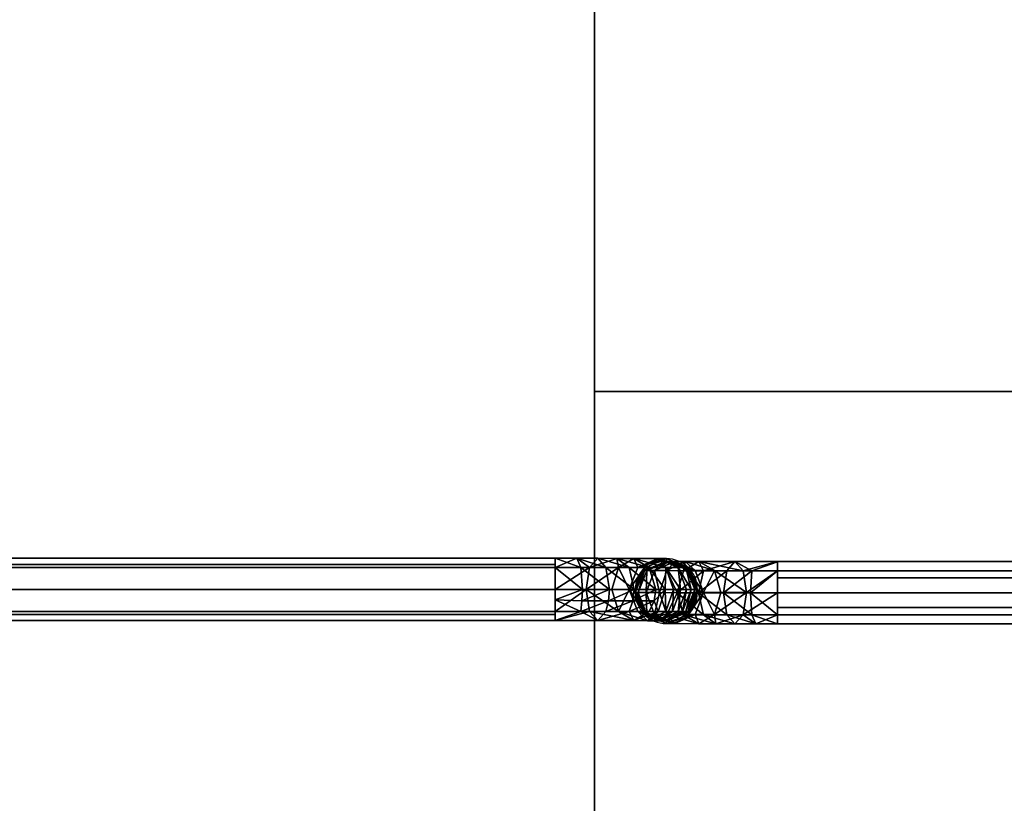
# Model space of a CAD drawing. Header units: inches. Extents: x -172 to 2825, y -1500 to 2400.
# Tile 22 of 47: x 971 to 1414, y 345 to 697. Entities that reach past the tile are written whole.
import ezdxf

# ---------------------------------------------------------------- set-up
doc = ezdxf.new("R2010")
doc.units = ezdxf.units.IN
doc.layers.add('1', color=7, linetype='Continuous')

# ---------------------------------------------------------------- blocks, each defined once
blk = doc.blocks.new('UG_SURFACE_197')
at = {"layer": '1', "color": 160}
for points in [[(1343.27805, 466.537476, -610.000014), (1343.27805, 936.537504, -610.000014), (1343.27805, 936.537504), (1343.27805, 466.537476)], [(1343.27805, 466.537476), (1343.27805, -3.462514), (1343.27805, -3.462514, -610.000014), (1343.27805, 466.537476, -610.000014)]]:
    blk.add_3dface(points, dxfattribs=at)
blk = doc.blocks.new('UG_SURFACE_203')
at = {"layer": '1', "color": 160}
for points in [[(83.278082, 466.537476), (83.278082, 936.537504), (83.278082, 936.537504, -610.000014), (83.278082, 466.537476, -610.000014)], [(83.278082, 466.537476, -610.000014), (83.278082, -3.462514, -610.000014), (83.278082, -3.462514), (83.278082, 466.537476)]]:
    blk.add_3dface(points, dxfattribs=at)
blk = doc.blocks.new('UG_SURFACE_204')
at = {"layer": '1', "color": 160}
blk.add_3dface([(29.40998, 936.537504, 699.999988), (29.40998, 936.537504), (-312.722057, -3.462585), (-312.722057, -3.462585, 699.999988)], dxfattribs=at)
blk = doc.blocks.new('UG_SURFACE_223')
at = {"layer": '1', "color": 160}
blk.add_3dface([(1739.278078, -3.462533, 699.999988), (1739.278078, -3.462533), (1397.146106, 936.537504), (1397.146106, 936.537504, 699.999988)], dxfattribs=at)
blk = doc.blocks.new('UG_SURFACE_234')
at = {"layer": '1', "color": 160}
for points in [[(1343.27805, 466.537476), (1343.27805, 936.537504), (83.278082, 936.537504), (83.278082, 466.537476)], [(83.278082, 466.537476), (83.278082, -3.462514), (1343.27805, -3.462514), (1343.27805, 466.537476)]]:
    blk.add_3dface(points, dxfattribs=at)
blk = doc.blocks.new('UG_SURFACE_235')
at = {"layer": '1', "color": 160}
blk.add_3dface([(-312.722057, -3.462585), (29.40998, 936.537504), (1397.146106, 936.537504), (1739.278078, -3.462533)], dxfattribs=at)
blk = doc.blocks.new('697607_GEAR_HOUSING_IPART__R29')
at = {"layer": '1', "color": 160}
for p, q in [((29.41, 936.54), (-312.72, -3.46)), ((1739.28, -3.46), (1397.15, 936.54))]:
    blk.add_line(p, q, dxfattribs=at)
for name in ['UG_SURFACE_204', 'UG_SURFACE_235', 'UG_SURFACE_203', 'UG_SURFACE_234', 'UG_SURFACE_197', 'UG_SURFACE_223']:
    blk.add_blockref(name, (0, 0))
blk = doc.blocks.new('697300_GEAR_HOUSING_IASSY_SIMP')
at = {"layer": '1', "color": 172, "extrusion": (-1, 0, 0), "rotation": 90}
blk.add_blockref('697607_GEAR_HOUSING_IPART__R29', (0, 216.721916, -1643.278084), dxfattribs=at)
blk = doc.blocks.new('PAAJ001592_GEAR_COMPLETE_IASSY')
at = {"layer": '1', "color": 172}
blk.add_blockref('697300_GEAR_HOUSING_IASSY_SIMP', (-689.5, 0, -997.5), dxfattribs=at)
blk = doc.blocks.new('UG_SURFACE_448')
at = {"layer": '1', "color": 160}
for points in [[(35.37913, 386.436701, -623.498917), (45.278627, 390.537202, -623.498917), (55.178121, 386.436701, -623.498917)], [(35.37913, 366.637707, -623.498917), (31.278625, 376.537204, -623.498917), (35.37913, 386.436701, -623.498917), (55.178121, 366.637707, -623.498917)], [(55.178121, 386.436701, -623.498917), (59.278626, 376.537204, -623.498917), (55.178121, 366.637707, -623.498917), (35.37913, 386.436701, -623.498917)], [(55.178121, 366.637707, -623.498917), (45.278627, 362.537205, -623.498917), (35.37913, 366.637707, -623.498917)]]:
    blk.add_3dface(points, dxfattribs=at)
blk = doc.blocks.new('UG_SURFACE_449')
at = {"layer": '1', "color": 160}
for points in [[(-424.692929, 387.792706, -42.236555), (-424.681097, 391.893208, -32.337058), (-4.680773, 390.681416, -32.337058), (-4.692604, 386.580914, -42.236555)], [(-4.692604, 386.580914, -22.437565), (-4.680773, 390.681416, -32.337058), (-424.681097, 391.893208, -32.337058), (-424.692929, 387.792706, -22.437565)], [(-424.692929, 387.792706, -22.437565), (-424.702317, 384.53126, -21.086615), (-4.702014, 383.319467, -21.086615), (-4.692604, 386.580914, -22.437565)], [(-4.692604, 386.580914, -42.236555), (-4.702014, 383.319467, -43.587506), (-424.702317, 384.53126, -43.587506), (-424.692929, 387.792706, -42.236555)], [(-4.721166, 376.681477, -18.33706), (-4.702014, 383.319467, -21.086615), (-424.702317, 384.53126, -21.086615), (-424.721479, 377.893269, -18.33706)], [(-424.721479, 377.893269, -46.337061), (-424.702317, 384.53126, -43.587506), (-4.702014, 383.319467, -43.587506), (-4.721166, 376.681477, -46.337061)], [(-4.721166, 376.681477, -46.337061), (-4.740318, 370.043486, -43.587506), (-424.740642, 371.255279, -43.587506), (-424.721479, 377.893269, -46.337061)], [(-424.721479, 377.893269, -18.33706), (-424.740642, 371.255279, -21.086615), (-4.740318, 370.043486, -21.086615), (-4.721166, 376.681477, -18.33706)], [(-4.749728, 366.78201, -42.236555), (-4.761559, 362.681538, -32.337058), (-424.761862, 363.89333, -32.337058), (-424.75003, 367.993802, -42.236555)], [(-424.75003, 367.993802, -22.437565), (-424.761862, 363.89333, -32.337058), (-4.761559, 362.681538, -32.337058), (-4.749728, 366.78201, -22.437565)], [(-4.749728, 366.78201, -22.437565), (-4.740318, 370.043486, -21.086615), (-424.740642, 371.255279, -21.086615), (-424.75003, 367.993802, -22.437565)], [(-424.75003, 367.993802, -42.236555), (-424.740642, 371.255279, -43.587506), (-4.740318, 370.043486, -43.587506), (-4.749728, 366.78201, -42.236555)]]:
    blk.add_3dface(points, dxfattribs=at)
blk = doc.blocks.new('UG_SURFACE_450')
at = {"layer": '1', "color": 160}
for points in [[(35.37913, 386.436701, -82.337059), (45.278627, 390.537202, -82.337059), (45.278627, 390.537202, -623.498917), (35.37913, 386.436701, -623.498917)], [(55.178121, 386.436701, -623.498917), (45.278627, 390.537202, -623.498917), (45.278627, 390.537202, -82.337059), (55.178121, 386.436701, -82.337059)], [(35.37913, 386.436701, -623.498917), (34.02818, 383.175224, -623.498917), (34.02818, 383.175224, -82.337059), (35.37913, 386.436701, -82.337059)], [(55.178121, 386.436701, -82.337059), (56.529071, 383.175224, -82.337059), (56.529071, 383.175224, -623.498917), (55.178121, 386.436701, -623.498917)], [(31.278625, 376.537204, -82.337059), (34.02818, 383.175224, -82.337059), (34.02818, 383.175224, -623.498917), (31.278625, 376.537204, -623.498917)], [(59.278626, 376.537204, -623.498917), (56.529071, 383.175224, -623.498917), (56.529071, 383.175224, -82.337059), (59.278626, 376.537204, -82.337059)], [(31.278625, 376.537204, -623.498917), (34.02818, 369.899184, -623.498917), (34.02818, 369.899184, -82.337059), (31.278625, 376.537204, -82.337059)], [(59.278626, 376.537204, -82.337059), (56.529071, 369.899184, -82.337059), (56.529071, 369.899184, -623.498917), (59.278626, 376.537204, -623.498917)], [(35.37913, 366.637707, -82.337059), (34.02818, 369.899184, -82.337059), (34.02818, 369.899184, -623.498917), (35.37913, 366.637707, -623.498917)], [(55.178121, 366.637707, -623.498917), (56.529071, 369.899184, -623.498917), (56.529071, 369.899184, -82.337059), (55.178121, 366.637707, -82.337059)], [(35.37913, 366.637707, -623.498917), (45.278627, 362.537205, -623.498917), (45.278627, 362.537205, -82.337059), (35.37913, 366.637707, -82.337059)], [(55.178121, 366.637707, -82.337059), (45.278627, 362.537205, -82.337059), (45.278627, 362.537205, -623.498917), (55.178121, 366.637707, -623.498917)]]:
    blk.add_3dface(points, dxfattribs=at)
blk = doc.blocks.new('UG_SURFACE_451')
at = {"layer": '1', "color": 160}
for points in [[(-474.721283, 364.037514, 319.500536), (-474.721283, 392.037541, 319.500536), (-484.62078, 387.937009, 319.500536), (-488.721281, 378.037512, 319.500536)], [(-474.721283, 392.037541, 319.500536), (-474.721283, 364.037514, 319.500536), (-464.821786, 368.138045, 319.500536), (-460.721284, 378.037512, 319.500536)], [(-460.721284, 378.037512, 319.500536), (-464.821786, 387.937009, 319.500536), (-474.721283, 392.037541, 319.500536)], [(-488.721281, 378.037512, 319.500536), (-484.62078, 368.138045, 319.500536), (-474.721283, 364.037514, 319.500536)]]:
    blk.add_3dface(points, dxfattribs=at)
blk = doc.blocks.new('UG_SURFACE_452')
at = {"layer": '1', "color": 160}
for points in [[(-4.692604, 386.580914, -42.236555), (-4.680773, 390.681416, -32.337058), (5.076269, 390.653253, -33.294894)], [(-4.680773, 390.681416, -32.337058), (-4.692604, 386.580914, -22.437565), (6.792648, 386.547774, -23.601659)], [(10.761352, 386.53633, -45.236174), (-4.692604, 386.580914, -42.236555), (5.076269, 390.653253, -33.294894)], [(6.792648, 386.547774, -23.601659), (5.076269, 390.653253, -33.294894), (-4.680773, 390.681416, -32.337058)], [(18.130084, 386.515081, -27.024813), (14.457549, 390.626192, -36.130495), (5.076269, 390.653253, -33.294894)], [(5.076269, 390.653253, -33.294894), (6.792648, 386.547774, -23.601659), (18.130084, 386.515081, -27.024813)], [(5.076269, 390.653253, -33.294894), (14.457549, 390.626192, -36.130495), (10.761352, 386.53633, -45.236174)], [(10.761352, 386.53633, -45.236174), (14.457549, 390.626192, -36.130495), (23.096602, 390.601277, -40.758781)], [(23.707492, 386.498988, -53.936847), (10.761352, 386.53633, -45.236174), (23.096602, 390.601277, -40.758781)], [(28.539063, 386.48504, -32.577466), (23.096602, 390.601277, -40.758781), (14.457549, 390.626192, -36.130495)], [(14.457549, 390.626192, -36.130495), (18.130084, 386.515081, -27.024813), (28.539063, 386.48504, -32.577466)], [(37.617683, 386.458844, -40.026598), (30.674418, 390.579402, -46.981722), (23.096602, 390.601277, -40.758781)], [(23.096602, 390.601277, -40.758781), (28.539063, 386.48504, -32.577466), (37.617683, 386.458844, -40.026598)], [(23.096602, 390.601277, -40.758781), (30.674418, 390.579402, -46.981722), (23.707492, 386.498988, -53.936847)], [(32.408126, 386.473894, -66.883042), (23.707492, 386.498988, -53.936847), (30.674418, 390.579402, -46.981722)], [(41.525602, 390.54811, -63.198656), (30.674418, 390.579402, -46.981722), (45.066781, 386.437356, -49.105253)], [(30.674418, 390.579402, -46.981722), (37.617683, 386.458844, -40.026598), (45.066781, 386.437356, -49.105253)], [(30.674418, 390.579402, -46.981722), (41.525602, 390.54811, -63.198656), (32.408126, 386.473894, -66.883042)], [(45.278627, 390.537202, -82.337059), (32.408126, 386.473894, -66.883042), (41.525602, 390.54811, -63.198656)], [(45.278627, 390.537202, -82.337059), (35.37913, 386.436701, -82.337059), (32.408126, 386.473894, -66.883042)], [(41.525602, 390.54811, -63.198656), (45.313124, 390.522927, -82.337059), (45.278627, 390.537202, -82.337059)], [(41.525602, 390.54811, -63.198656), (50.619412, 386.421323, -59.514277), (54.042552, 386.411458, -70.851758)], [(54.042552, 386.411458, -70.851758), (45.313124, 390.522927, -82.337059), (41.525602, 390.54811, -63.198656)], [(45.066781, 386.437356, -49.105253), (50.619412, 386.421323, -59.514277), (41.525602, 390.54811, -63.198656)], [(54.042552, 386.411458, -70.851758), (55.178121, 386.436701, -82.337059), (45.313124, 390.522927, -82.337059)], [(9.206676, 376.641273, -49.00787), (-4.721166, 376.681477, -46.337061), (-4.692604, 386.580914, -42.236555)], [(-4.692604, 386.580914, -22.437565), (-4.721166, 376.681477, -18.33706), (7.479934, 376.64628, -19.586591)], [(7.479934, 376.64628, -19.586591), (6.792648, 386.547774, -23.601659), (-4.692604, 386.580914, -22.437565)], [(-4.692604, 386.580914, -42.236555), (10.761352, 386.53633, -45.236174), (9.206676, 376.641273, -49.00787)], [(19.627636, 376.611233, -23.253117), (18.130084, 386.515081, -27.024813), (6.792648, 386.547774, -23.601659)], [(6.792648, 386.547774, -23.601659), (7.479934, 376.64628, -19.586591), (19.627636, 376.611233, -23.253117)], [(9.206676, 376.641273, -49.00787), (10.761352, 386.53633, -45.236174), (23.707492, 386.498988, -53.936847)], [(23.707492, 386.498988, -53.936847), (20.798037, 376.607835, -56.817751), (9.206676, 376.641273, -49.00787)], [(30.769743, 376.579076, -29.188657), (28.539063, 386.48504, -32.577466), (18.130084, 386.515081, -27.024813)], [(18.130084, 386.515081, -27.024813), (19.627636, 376.611233, -23.253117), (30.769743, 376.579076, -29.188657)], [(28.607884, 376.585305, -68.40916), (20.798037, 376.607835, -56.817751), (23.707492, 386.498988, -53.936847)], [(23.707492, 386.498988, -53.936847), (32.408126, 386.473894, -66.883042), (28.607884, 376.585305, -68.40916)], [(40.470015, 376.551092, -37.145689), (37.617683, 386.458844, -40.026598), (28.539063, 386.48504, -32.577466)], [(28.539063, 386.48504, -32.577466), (30.769743, 376.579076, -29.188657), (40.470015, 376.551092, -37.145689)], [(28.607884, 376.585305, -68.40916), (32.408126, 386.473894, -66.883042), (35.37913, 386.436701, -82.337059)], [(35.37913, 386.436701, -82.337059), (31.278625, 376.537204, -82.337059), (28.607884, 376.585305, -68.40916)], [(45.066781, 386.437356, -49.105253), (37.617683, 386.458844, -40.026598), (40.470015, 376.551092, -37.145689)], [(40.470015, 376.551092, -37.145689), (48.427016, 376.528114, -46.846002), (45.066781, 386.437356, -49.105253)], [(50.619412, 386.421323, -59.514277), (45.066781, 386.437356, -49.105253), (48.427016, 376.528114, -46.846002)], [(48.427016, 376.528114, -46.846002), (54.362532, 376.511008, -57.988156), (50.619412, 386.421323, -59.514277)], [(54.042552, 386.411458, -70.851758), (50.619412, 386.421323, -59.514277), (54.362532, 376.511008, -57.988156)], [(54.042552, 386.411458, -70.851758), (55.192411, 386.40222, -82.337059), (55.178121, 386.436701, -82.337059)], [(54.362532, 376.511008, -57.988156), (58.029041, 376.500428, -70.135906), (54.042552, 386.411458, -70.851758)], [(55.192411, 386.40222, -82.337059), (54.042552, 386.411458, -70.851758), (58.029041, 376.500428, -70.135906)], [(58.029041, 376.500428, -70.135906), (59.278626, 376.537204, -82.337059), (55.192411, 386.40222, -82.337059)], [(-4.749728, 366.78201, -42.236555), (-4.721166, 376.681477, -46.337061), (9.206676, 376.641273, -49.00787)], [(7.479934, 376.64628, -19.586591), (-4.721166, 376.681477, -18.33706), (-4.749728, 366.78201, -22.437565)], [(-4.749728, 366.78201, -22.437565), (6.735524, 366.748869, -23.601659), (7.479934, 376.64628, -19.586591)], [(9.206676, 376.641273, -49.00787), (10.704229, 366.737425, -45.236174), (-4.749728, 366.78201, -42.236555)], [(19.627636, 376.611233, -23.253117), (7.479934, 376.64628, -19.586591), (6.735524, 366.748869, -23.601659)], [(23.650369, 366.700083, -53.936847), (10.704229, 366.737425, -45.236174), (9.206676, 376.641273, -49.00787)], [(9.206676, 376.641273, -49.00787), (20.798037, 376.607835, -56.817751), (23.650369, 366.700083, -53.936847)], [(6.735524, 366.748869, -23.601659), (18.072961, 366.716176, -27.024813), (19.627636, 376.611233, -23.253117)], [(30.769743, 376.579076, -29.188657), (19.627636, 376.611233, -23.253117), (18.072961, 366.716176, -27.024813)], [(18.072961, 366.716176, -27.024813), (28.48194, 366.686136, -32.577466), (30.769743, 376.579076, -29.188657)], [(23.650369, 366.700083, -53.936847), (20.798037, 376.607835, -56.817751), (28.607884, 376.585305, -68.40916)], [(28.607884, 376.585305, -68.40916), (32.351002, 366.67496, -66.883042), (23.650369, 366.700083, -53.936847)], [(40.470015, 376.551092, -37.145689), (30.769743, 376.579076, -29.188657), (28.48194, 366.686136, -32.577466)], [(28.48194, 366.686136, -32.577466), (37.56056, 366.659939, -40.026598), (40.470015, 376.551092, -37.145689)], [(32.351002, 366.67496, -66.883042), (28.607884, 376.585305, -68.40916), (31.278625, 376.537204, -82.337059)], [(31.278625, 376.537204, -82.337059), (35.36484, 366.672218, -82.337059), (32.351002, 366.67496, -66.883042)], [(40.470015, 376.551092, -37.145689), (37.56056, 366.659939, -40.026598), (45.009658, 366.638452, -49.105253)], [(45.009658, 366.638452, -49.105253), (48.427016, 376.528114, -46.846002), (40.470015, 376.551092, -37.145689)], [(48.427016, 376.528114, -46.846002), (45.009658, 366.638452, -49.105253), (50.562289, 366.622418, -59.514277)], [(50.562289, 366.622418, -59.514277), (54.362532, 376.511008, -57.988156), (48.427016, 376.528114, -46.846002)], [(54.362532, 376.511008, -57.988156), (50.562289, 366.622418, -59.514277), (53.985428, 366.612554, -70.851758)], [(53.985428, 366.612554, -70.851758), (58.029041, 376.500428, -70.135906), (54.362532, 376.511008, -57.988156)], [(58.029041, 376.500428, -70.135906), (53.985428, 366.612554, -70.851758), (55.178121, 366.637707, -82.337059)], [(55.178121, 366.637707, -82.337059), (59.278626, 376.537204, -82.337059), (58.029041, 376.500428, -70.135906)], [(-4.761559, 362.681538, -32.337058), (-4.749728, 366.78201, -42.236555), (10.704229, 366.737425, -45.236174)], [(6.735524, 366.748869, -23.601659), (-4.749728, 366.78201, -22.437565), (-4.761559, 362.681538, -32.337058)], [(6.735524, 366.748869, -23.601659), (-4.761559, 362.681538, -32.337058), (14.376763, 362.626314, -36.130495)], [(10.704229, 366.737425, -45.236174), (14.376763, 362.626314, -36.130495), (-4.761559, 362.681538, -32.337058)], [(14.376763, 362.626314, -36.130495), (18.072961, 366.716176, -27.024813), (6.735524, 366.748869, -23.601659)], [(30.593634, 362.579525, -46.981722), (14.376763, 362.626314, -36.130495), (10.704229, 366.737425, -45.236174)], [(10.704229, 366.737425, -45.236174), (23.650369, 366.700083, -53.936847), (30.593634, 362.579525, -46.981722)], [(28.48194, 366.686136, -32.577466), (18.072961, 366.716176, -27.024813), (14.376763, 362.626314, -36.130495)], [(14.376763, 362.626314, -36.130495), (30.593634, 362.579525, -46.981722), (28.48194, 366.686136, -32.577466)], [(23.650369, 366.700083, -53.936847), (32.351002, 366.67496, -66.883042), (36.816549, 362.561554, -54.55957)], [(36.816549, 362.561554, -54.55957), (30.593634, 362.579525, -46.981722), (23.650369, 366.700083, -53.936847)], [(30.593634, 362.579525, -46.981722), (37.56056, 366.659939, -40.026598), (28.48194, 366.686136, -32.577466)], [(37.56056, 366.659939, -40.026598), (30.593634, 362.579525, -46.981722), (36.816549, 362.561554, -54.55957)], [(32.351002, 366.67496, -66.883042), (35.37913, 366.637707, -82.337059), (44.280402, 362.540036, -72.57998)], [(32.351002, 366.67496, -66.883042), (35.36484, 366.672218, -82.337059), (35.37913, 366.637707, -82.337059)], [(44.280402, 362.540036, -72.57998), (41.444816, 362.548202, -63.198656), (32.351002, 366.67496, -66.883042)], [(32.351002, 366.67496, -66.883042), (41.444816, 362.548202, -63.198656), (36.816549, 362.561554, -54.55957)], [(35.37913, 366.637707, -82.337059), (45.244128, 362.55151, -82.337059), (44.280402, 362.540036, -72.57998)], [(36.816549, 362.561554, -54.55957), (45.009658, 366.638452, -49.105253), (37.56056, 366.659939, -40.026598)], [(45.009658, 366.638452, -49.105253), (36.816549, 362.561554, -54.55957), (41.444816, 362.548202, -63.198656)], [(41.444816, 362.548202, -63.198656), (50.562289, 366.622418, -59.514277), (45.009658, 366.638452, -49.105253)], [(50.562289, 366.622418, -59.514277), (41.444816, 362.548202, -63.198656), (44.280402, 362.540036, -72.57998)], [(44.280402, 362.540036, -72.57998), (53.985428, 366.612554, -70.851758), (50.562289, 366.622418, -59.514277)], [(53.985428, 366.612554, -70.851758), (44.280402, 362.540036, -72.57998), (45.278627, 362.537205, -82.337059)], [(45.278627, 362.537205, -82.337059), (55.178121, 366.637707, -82.337059), (53.985428, 366.612554, -70.851758)], [(44.280402, 362.540036, -72.57998), (45.244128, 362.55151, -82.337059), (45.278627, 362.537205, -82.337059)]]:
    blk.add_3dface(points, dxfattribs=at)
blk = doc.blocks.new('UG_SURFACE_453')
at = {"layer": '1', "color": 160}
for points in [[(-483.428091, 387.962192, 6.17764), (-484.62078, 387.937009, 17.662941), (-474.721283, 392.037541, 17.662941)], [(-474.721283, 392.037541, 17.662941), (-473.723054, 392.034709, 7.905858), (-483.428091, 387.962192, 6.17764)], [(-480.004936, 387.952298, -5.159843), (-483.428091, 387.962192, 6.17764), (-473.723054, 392.034709, 7.905858)], [(-473.723054, 392.034709, 7.905858), (-470.887452, 392.026514, -1.475462), (-480.004936, 387.952298, -5.159843)], [(-474.452317, 387.936294, -15.568865), (-480.004936, 387.952298, -5.159843), (-470.887452, 392.026514, -1.475462)], [(-474.721283, 392.037541, 17.662941), (-474.686772, 392.023236, 17.662941), (-473.723054, 392.034709, 7.905858)], [(-473.723054, 392.034709, 7.905858), (-474.686772, 392.023236, 17.662941), (-464.821786, 387.937009, 17.662941)], [(-470.887452, 392.026514, -1.475462), (-466.259181, 392.013162, -10.114551), (-474.452317, 387.936294, -15.568865)], [(-467.003196, 387.914807, -24.647523), (-474.452317, 387.936294, -15.568865), (-466.259181, 392.013162, -10.114551)], [(-461.793661, 387.899756, 2.208919), (-470.887452, 392.026514, -1.475462), (-473.723054, 392.034709, 7.905858)], [(-473.723054, 392.034709, 7.905858), (-464.821786, 387.937009, 17.662941), (-461.793661, 387.899756, 2.208919)], [(-466.259181, 392.013162, -10.114551), (-470.887452, 392.026514, -1.475462), (-461.793661, 387.899756, 2.208919)], [(-466.259181, 392.013162, -10.114551), (-460.036278, 391.995221, -17.692398), (-467.003196, 387.914807, -24.647523)], [(-457.924575, 387.88861, -32.09665), (-467.003196, 387.914807, -24.647523), (-460.036278, 391.995221, -17.692398)], [(-453.093022, 387.874663, -10.737275), (-460.036278, 391.995221, -17.692398), (-466.259181, 392.013162, -10.114551)], [(-466.259181, 392.013162, -10.114551), (-461.793661, 387.899756, 2.208919), (-453.093022, 387.874663, -10.737275)], [(-460.036278, 391.995221, -17.692398), (-453.093022, 387.874663, -10.737275), (-440.146863, 387.837321, -19.437946)], [(-457.924575, 387.88861, -32.09665), (-460.036278, 391.995221, -17.692398), (-443.819404, 391.948432, -28.543627)], [(-440.146863, 387.837321, -19.437946), (-443.819404, 391.948432, -28.543627), (-460.036278, 391.995221, -17.692398)], [(-443.819404, 391.948432, -28.543627), (-447.515607, 387.85857, -37.649307), (-457.924575, 387.88861, -32.09665)], [(-436.178178, 387.825847, -41.072462), (-447.515607, 387.85857, -37.649307), (-443.819404, 391.948432, -28.543627)], [(-443.819404, 391.948432, -28.543627), (-424.681097, 391.893208, -32.337058), (-436.178178, 387.825847, -41.072462)], [(-424.681097, 391.893208, -32.337058), (-443.819404, 391.948432, -28.543627), (-440.146863, 387.837321, -19.437946)], [(-440.146863, 387.837321, -19.437946), (-424.692929, 387.792706, -22.437565), (-424.681097, 391.893208, -32.337058)], [(-424.681097, 391.893208, -32.337058), (-424.692929, 387.792706, -42.236555), (-436.178178, 387.825847, -41.072462)], [(-487.4717, 378.074318, 5.461789), (-488.706976, 378.072023, 17.662941), (-484.62078, 387.937009, 17.662941)], [(-483.80518, 378.063738, -6.685964), (-487.4717, 378.074318, 5.461789), (-483.428091, 387.962192, 6.17764)], [(-484.62078, 387.937009, 17.662941), (-483.428091, 387.962192, 6.17764), (-487.4717, 378.074318, 5.461789)], [(-483.428091, 387.962192, 6.17764), (-480.004936, 387.952298, -5.159843), (-483.80518, 378.063738, -6.685964)], [(-477.86966, 378.046602, -17.828116), (-483.80518, 378.063738, -6.685964), (-480.004936, 387.952298, -5.159843)], [(-480.004936, 387.952298, -5.159843), (-474.452317, 387.936294, -15.568865), (-477.86966, 378.046602, -17.828116)], [(-469.912678, 378.023654, -27.528429), (-477.86966, 378.046602, -17.828116), (-474.452317, 387.936294, -15.568865)], [(-474.452317, 387.936294, -15.568865), (-467.003196, 387.914807, -24.647523), (-469.912678, 378.023654, -27.528429)], [(-465.261966, 378.010243, -31.742606), (-469.912678, 378.023654, -27.528429), (-467.003196, 387.914807, -24.647523)], [(-465.261966, 378.010243, -31.742606), (-467.003196, 387.914807, -24.647523), (-457.924575, 387.88861, -32.09665)], [(-457.924575, 387.88861, -32.09665), (-460.21238, 377.99567, -35.485461), (-465.261966, 378.010243, -31.742606)], [(-464.821786, 387.937009, 17.662941), (-464.807481, 387.902528, 17.662941), (-461.793661, 387.899756, 2.208919)], [(-461.793661, 387.899756, 2.208919), (-464.807481, 387.902528, 17.662941), (-460.721284, 378.037512, 17.662941)], [(-453.093022, 387.874663, -10.737275), (-461.793661, 387.899756, 2.208919), (-458.050519, 377.989441, 3.73504)], [(-460.721284, 378.037512, 17.662941), (-458.050519, 377.989441, 3.73504), (-461.793661, 387.899756, 2.208919)], [(-454.802364, 377.980053, -38.722944), (-460.21238, 377.99567, -35.485461), (-457.924575, 387.88861, -32.09665)], [(-458.050519, 377.989441, 3.73504), (-450.240672, 377.966881, -7.856368), (-453.093022, 387.874663, -10.737275)], [(-454.802364, 377.980053, -38.722944), (-457.924575, 387.88861, -32.09665), (-447.515607, 387.85857, -37.649307)], [(-447.515607, 387.85857, -37.649307), (-449.070275, 377.963513, -41.421004), (-454.802364, 377.980053, -38.722944)], [(-453.093022, 387.874663, -10.737275), (-450.240672, 377.966881, -7.856368), (-438.649327, 377.933443, -15.66625)], [(-438.649327, 377.933443, -15.66625), (-440.146863, 387.837321, -19.437946), (-453.093022, 387.874663, -10.737275)], [(-443.07068, 377.946198, -43.548696), (-449.070275, 377.963513, -41.421004), (-447.515607, 387.85857, -37.649307)], [(-447.515607, 387.85857, -37.649307), (-436.178178, 387.825847, -41.072462), (-443.07068, 377.946198, -43.548696)], [(-436.178178, 387.825847, -41.072462), (-436.92258, 377.928466, -45.087531), (-443.07068, 377.946198, -43.548696)], [(-424.692929, 387.792706, -22.437565), (-440.146863, 387.837321, -19.437946), (-438.649327, 377.933443, -15.66625)], [(-438.649327, 377.933443, -15.66625), (-424.721479, 377.893269, -18.33706), (-424.692929, 387.792706, -22.437565)], [(-430.761129, 377.910703, -46.022113), (-436.92258, 377.928466, -45.087531), (-436.178178, 387.825847, -41.072462)], [(-436.178178, 387.825847, -41.072462), (-424.692929, 387.792706, -42.236555), (-430.761129, 377.910703, -46.022113)], [(-424.692929, 387.792706, -42.236555), (-424.721479, 377.893269, -46.337061), (-430.761129, 377.910703, -46.022113)], [(-486.770809, 373.328656, 17.662941), (-488.721281, 378.037512, 17.662941), (-487.4717, 378.074318, 5.461789)], [(-488.721281, 378.037512, 17.662941), (-488.706976, 378.072023, 17.662941), (-487.4717, 378.074318, 5.461789)], [(-487.4717, 378.074318, 5.461789), (-486.524075, 372.918248, 5.633391), (-486.770809, 373.328656, 17.662941)], [(-486.524075, 372.918248, 5.633391), (-487.4717, 378.074318, 5.461789), (-483.80518, 378.063738, -6.685964)], [(-483.80518, 378.063738, -6.685964), (-482.915908, 372.907817, -6.320126), (-486.524075, 372.918248, 5.633391)], [(-482.915908, 372.907817, -6.320126), (-483.80518, 378.063738, -6.685964), (-477.86966, 378.046602, -17.828116)], [(-477.86966, 378.046602, -17.828116), (-477.072179, 372.890949, -17.286533), (-482.915908, 372.907817, -6.320126)], [(-477.072179, 372.890949, -17.286533), (-477.86966, 378.046602, -17.828116), (-469.912678, 378.023654, -27.528429)], [(-469.912678, 378.023654, -27.528429), (-469.23694, 372.868359, -26.837826), (-477.072179, 372.890949, -17.286533)], [(-469.23694, 372.868359, -26.837826), (-469.912678, 378.023654, -27.528429), (-465.261966, 378.010243, -31.742606)], [(-469.23694, 372.868359, -26.837826), (-465.261966, 378.010243, -31.742606), (-462.706506, 368.103325, -28.592966)], [(-465.261966, 378.010243, -31.742606), (-460.21238, 377.99567, -35.485461), (-457.981706, 368.089706, -32.09665)], [(-457.981706, 368.089706, -32.09665), (-462.706506, 368.103325, -28.592966), (-465.261966, 378.010243, -31.742606)], [(-458.050519, 377.989441, 3.73504), (-460.735559, 378.003031, 17.662941), (-464.821786, 368.138045, 17.662941)], [(-464.821786, 368.138045, 17.662941), (-461.850762, 368.100852, 2.208919), (-458.050519, 377.989441, 3.73504)], [(-458.050519, 377.989441, 3.73504), (-461.850762, 368.100852, 2.208919), (-453.150153, 368.075758, -10.737275)], [(-460.721284, 378.037512, 17.662941), (-460.735559, 378.003031, 17.662941), (-458.050519, 377.989441, 3.73504)], [(-460.21238, 377.99567, -35.485461), (-454.802364, 377.980053, -38.722944), (-452.924311, 368.075103, -35.12622)], [(-452.924311, 368.075103, -35.12622), (-457.981706, 368.089706, -32.09665), (-460.21238, 377.99567, -35.485461)], [(-453.150153, 368.075758, -10.737275), (-450.240672, 377.966881, -7.856368), (-458.050519, 377.989441, 3.73504)], [(-454.802364, 377.980053, -38.722944), (-449.070275, 377.963513, -41.421004), (-447.572738, 368.059665, -37.649307)], [(-447.572738, 368.059665, -37.649307), (-452.924311, 368.075103, -35.12622), (-454.802364, 377.980053, -38.722944)], [(-438.649327, 377.933443, -15.66625), (-450.240672, 377.966881, -7.856368), (-453.150153, 368.075758, -10.737275)], [(-453.150153, 368.075758, -10.737275), (-440.203995, 368.038386, -19.437946), (-438.649327, 377.933443, -15.66625)], [(-449.070275, 377.963513, -41.421004), (-443.07068, 377.946198, -43.548696), (-441.977203, 368.043512, -39.636787)], [(-441.977203, 368.043512, -39.636787), (-447.572738, 368.059665, -37.649307), (-449.070275, 377.963513, -41.421004)], [(-443.07068, 377.946198, -43.548696), (-436.92258, 377.928466, -45.087531), (-436.235309, 368.026942, -41.072462)], [(-436.235309, 368.026942, -41.072462), (-441.977203, 368.043512, -39.636787), (-443.07068, 377.946198, -43.548696)], [(-438.649327, 377.933443, -15.66625), (-440.203995, 368.038386, -19.437946), (-424.75003, 367.993802, -22.437565)], [(-424.75003, 367.993802, -22.437565), (-424.721479, 377.893269, -18.33706), (-438.649327, 377.933443, -15.66625)], [(-436.92258, 377.928466, -45.087531), (-430.761129, 377.910703, -46.022113), (-430.45643, 368.010283, -41.943371)], [(-430.45643, 368.010283, -41.943371), (-436.235309, 368.026942, -41.072462), (-436.92258, 377.928466, -45.087531)], [(-430.761129, 377.910703, -46.022113), (-424.721479, 377.893269, -46.337061), (-424.75003, 367.993802, -42.236555)], [(-424.75003, 367.993802, -42.236555), (-430.45643, 368.010283, -41.943371), (-430.761129, 377.910703, -46.022113)], [(-486.770809, 373.328656, 17.662941), (-486.524075, 372.918248, 5.633391), (-483.485192, 368.163288, 6.17764)], [(-483.485192, 368.163288, 6.17764), (-484.635055, 368.172526, 17.662941), (-486.770809, 373.328656, 17.662941)], [(-483.485192, 368.163288, 6.17764), (-486.524075, 372.918248, 5.633391), (-482.915908, 372.907817, -6.320126)], [(-482.915908, 372.907817, -6.320126), (-480.062068, 368.153393, -5.159843), (-483.485192, 368.163288, 6.17764)], [(-480.062068, 368.153393, -5.159843), (-482.915908, 372.907817, -6.320126), (-477.072179, 372.890949, -17.286533)], [(-477.072179, 372.890949, -17.286533), (-474.509418, 368.137389, -15.568865), (-480.062068, 368.153393, -5.159843)], [(-474.509418, 368.137389, -15.568865), (-477.072179, 372.890949, -17.286533), (-469.23694, 372.868359, -26.837826)], [(-469.23694, 372.868359, -26.837826), (-467.060328, 368.115902, -24.647523), (-474.509418, 368.137389, -15.568865)], [(-462.706506, 368.103325, -28.592966), (-467.060328, 368.115902, -24.647523), (-469.23694, 372.868359, -26.837826)], [(-484.62078, 368.138045, 17.662941), (-484.635055, 368.172526, 17.662941), (-483.485192, 368.163288, 6.17764)], [(-474.755764, 364.051819, 17.662941), (-484.62078, 368.138045, 17.662941), (-483.485192, 368.163288, 6.17764)], [(-470.968246, 364.026636, -1.475462), (-474.755764, 364.051819, 17.662941), (-483.485192, 368.163288, 6.17764)], [(-483.485192, 368.163288, 6.17764), (-480.062068, 368.153393, -5.159843), (-470.968246, 364.026636, -1.475462)], [(-470.968246, 364.026636, -1.475462), (-480.062068, 368.153393, -5.159843), (-474.509418, 368.137389, -15.568865)], [(-461.850762, 368.100852, 2.208919), (-464.821786, 368.138045, 17.662941), (-474.721283, 364.037514, 17.662941)], [(-474.721283, 364.037514, 17.662941), (-470.968246, 364.026636, -1.475462), (-461.850762, 368.100852, 2.208919)], [(-474.509418, 368.137389, -15.568865), (-460.117072, 363.995343, -17.692398), (-470.968246, 364.026636, -1.475462)], [(-474.509418, 368.137389, -15.568865), (-467.060328, 368.115902, -24.647523), (-460.117072, 363.995343, -17.692398)], [(-461.850762, 368.100852, 2.208919), (-470.968246, 364.026636, -1.475462), (-460.117072, 363.995343, -17.692398)], [(-460.117072, 363.995343, -17.692398), (-467.060328, 368.115902, -24.647523), (-462.706506, 368.103325, -28.592966)], [(-462.706506, 368.103325, -28.592966), (-452.539265, 363.973469, -23.915339), (-460.117072, 363.995343, -17.692398)], [(-462.706506, 368.103325, -28.592966), (-457.981706, 368.089706, -32.09665), (-452.539265, 363.973469, -23.915339)], [(-460.117072, 363.995343, -17.692398), (-453.150153, 368.075758, -10.737275), (-461.850762, 368.100852, 2.208919)], [(-453.150153, 368.075758, -10.737275), (-460.117072, 363.995343, -17.692398), (-452.539265, 363.973469, -23.915339)], [(-452.539265, 363.973469, -23.915339), (-457.981706, 368.089706, -32.09665), (-452.924311, 368.075103, -35.12622)], [(-452.539265, 363.973469, -23.915339), (-440.203995, 368.038386, -19.437946), (-453.150153, 368.075758, -10.737275)], [(-452.924311, 368.075103, -35.12622), (-443.900198, 363.948554, -28.543627), (-452.539265, 363.973469, -23.915339)], [(-452.924311, 368.075103, -35.12622), (-447.572738, 368.059665, -37.649307), (-443.900198, 363.948554, -28.543627)], [(-452.539265, 363.973469, -23.915339), (-443.900198, 363.948554, -28.543627), (-440.203995, 368.038386, -19.437946)], [(-443.900198, 363.948554, -28.543627), (-447.572738, 368.059665, -37.649307), (-441.977203, 368.043512, -39.636787)], [(-441.977203, 368.043512, -39.636787), (-434.518903, 363.921463, -31.379227), (-443.900198, 363.948554, -28.543627)], [(-440.203995, 368.038386, -19.437946), (-443.900198, 363.948554, -28.543627), (-434.518903, 363.921463, -31.379227)], [(-441.977203, 368.043512, -39.636787), (-436.235309, 368.026942, -41.072462), (-434.518903, 363.921463, -31.379227)], [(-434.518903, 363.921463, -31.379227), (-424.75003, 367.993802, -22.437565), (-440.203995, 368.038386, -19.437946)], [(-434.518903, 363.921463, -31.379227), (-436.235309, 368.026942, -41.072462), (-430.45643, 368.010283, -41.943371)], [(-430.45643, 368.010283, -41.943371), (-424.761862, 363.89333, -32.337058), (-434.518903, 363.921463, -31.379227)], [(-434.518903, 363.921463, -31.379227), (-424.761862, 363.89333, -32.337058), (-424.75003, 367.993802, -22.437565)], [(-430.45643, 368.010283, -41.943371), (-424.75003, 367.993802, -42.236555), (-424.761862, 363.89333, -32.337058)], [(-474.721283, 364.037514, 17.662941), (-474.755764, 364.051819, 17.662941), (-470.968246, 364.026636, -1.475462)]]:
    blk.add_3dface(points, dxfattribs=at)
blk = doc.blocks.new('UG_SURFACE_454')
at = {"layer": '1', "color": 160}
for points in [[(-474.721283, 392.037541, 17.662941), (-481.359273, 389.287978, 17.662941), (-481.359273, 389.287978, 319.500536), (-474.721283, 392.037541, 319.500536)], [(-474.721283, 392.037541, 319.500536), (-468.083262, 389.287978, 319.500536), (-468.083262, 389.287978, 17.662941), (-474.721283, 392.037541, 17.662941)], [(-484.62078, 387.937009, 17.662941), (-488.721281, 378.037512, 17.662941), (-488.721281, 378.037512, 319.500536), (-484.62078, 387.937009, 319.500536)], [(-484.62078, 387.937009, 319.500536), (-481.359273, 389.287978, 319.500536), (-481.359273, 389.287978, 17.662941), (-484.62078, 387.937009, 17.662941)], [(-464.821786, 387.937009, 17.662941), (-468.083262, 389.287978, 17.662941), (-468.083262, 389.287978, 319.500536), (-464.821786, 387.937009, 319.500536)], [(-464.821786, 387.937009, 319.500536), (-460.721284, 378.037512, 319.500536), (-460.721284, 378.037512, 17.662941), (-464.821786, 387.937009, 17.662941)], [(-484.62078, 368.138045, 319.500536), (-488.721281, 378.037512, 319.500536), (-488.721281, 378.037512, 17.662941), (-484.62078, 368.138045, 17.662941)], [(-464.821786, 368.138045, 17.662941), (-460.721284, 378.037512, 17.662941), (-460.721284, 378.037512, 319.500536), (-464.821786, 368.138045, 319.500536)], [(-484.62078, 368.138045, 17.662941), (-481.359273, 366.787076, 17.662941), (-481.359273, 366.787076, 319.500536), (-484.62078, 368.138045, 319.500536)], [(-464.821786, 368.138045, 319.500536), (-468.083262, 366.787076, 319.500536), (-468.083262, 366.787076, 17.662941), (-464.821786, 368.138045, 17.662941)], [(-474.721283, 364.037514, 319.500536), (-481.359273, 366.787076, 319.500536), (-481.359273, 366.787076, 17.662941), (-474.721283, 364.037514, 17.662941)], [(-474.721283, 364.037514, 17.662941), (-468.083262, 366.787076, 17.662941), (-468.083262, 366.787076, 319.500536), (-474.721283, 364.037514, 319.500536)]]:
    blk.add_3dface(points, dxfattribs=at)
blk = doc.blocks.new('473827_PIPE_IPART_SIMPLIFI_R14')
at = {"layer": '1', "color": 160}
for centre in [(-474.721274, 378.037527, 17.66294), (45.278626, 376.53721, -82.33706), (45.278626, 376.53721, -623.498893)]:
    blk.add_circle(centre, 14, dxfattribs=at)
at = {"layer": '1', "color": 160, "extrusion": (-2.34291e-15, 0, -1)}
blk.add_circle((474.721274, 378.037527, -319.500543), 14, dxfattribs=at)
at = {"layer": '1', "color": 160, "extrusion": (-0.999996, 0.002885, -7.11755e-16)}
for centre in [(-376.666281, -32.33706, 425.810017), (-376.666281, -32.33706, 5.807953)]:
    blk.add_circle(centre, 14, dxfattribs=at)
for name in ['UG_SURFACE_451', 'UG_SURFACE_453', 'UG_SURFACE_454', 'UG_SURFACE_449', 'UG_SURFACE_452', 'UG_SURFACE_448', 'UG_SURFACE_450']:
    blk.add_blockref(name, (0, 0))
blk = doc.blocks.new('PAAJ001672_SV105-P63_PIPING_AR')
at = {"layer": '1', "color": 172, "extrusion": (-1, 0, 0), "rotation": 90}
blk.add_blockref('PAAJ001592_GEAR_COMPLETE_IASSY', (-63.962152, -393.778061, 67.499998), dxfattribs=at)
at = {"layer": '1', "color": 172, "extrusion": (0, 0, -1)}
blk.add_blockref('473827_PIPE_IPART_SIMPLIFI_R14', (-713.278724, 63.46247, -560.000544), dxfattribs=at)

msp = doc.modelspace()

# ---------------------------------------------------------------- block references
at = {"layer": '1', "color": 172, "extrusion": (1, 0, 0), "rotation": 270}
msp.add_blockref('PAAJ001672_SV105-P63_PIPING_AR', (-0.500087, 0.000002, 670.001535), dxfattribs=at)

doc.saveas('drawing.dxf')
